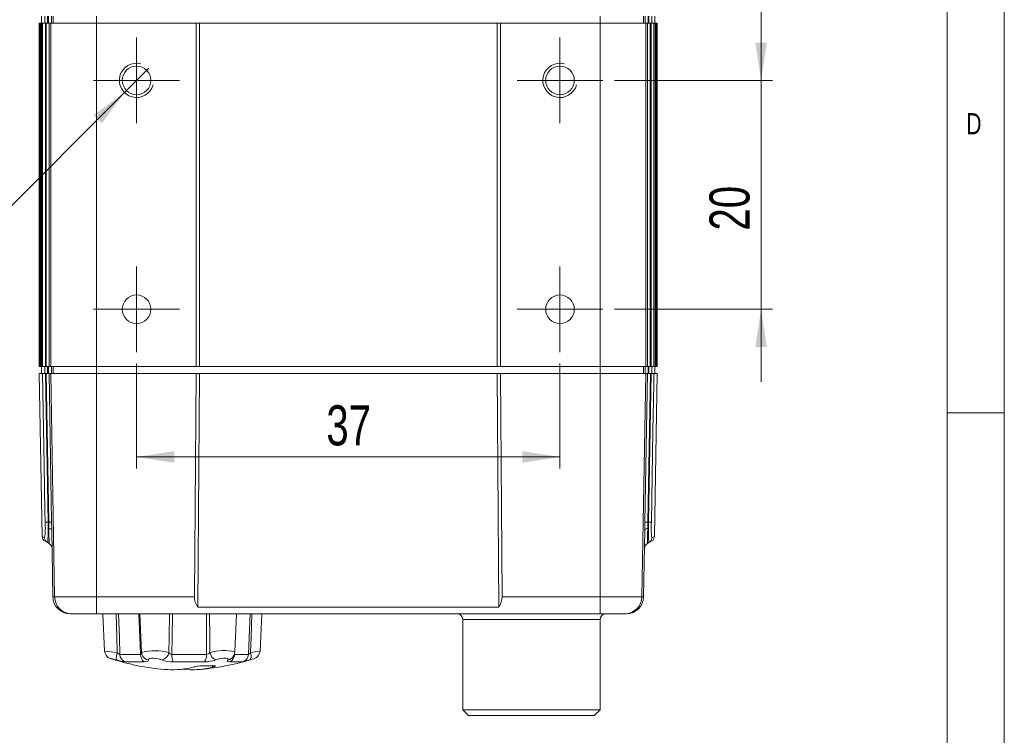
# Model space of a CAD drawing. Header units: millimetres. Extents: x 5 to 415, y 5 to 292.
# Tile 30 of 40: x 329 to 415, y 70 to 133. Entities that reach past the tile are written whole.
import ezdxf

# ---------------------------------------------------------------- set-up
doc = ezdxf.new("R2010")
doc.units = ezdxf.units.MM
doc.styles.add('SLDTEXTSTYLE0', font='TXT', dxfattribs={"width": 0.75})
doc.styles.add('SLDTEXTSTYLE2', font='TXT', dxfattribs={"width": 0.666667})
doc.dimstyles.new('SLDDIMSTYLE0', dxfattribs={"dimtxt": 3.5, "dimasz": 3.302, "dimexe": 0, "dimexo": 0.0625, "dimgap": 0.875, "dimtad": 1, "dimrnd": 1e-09, "dimzin": 12, "dimdsep": 46, "dimtxsty": 'SLDTEXTSTYLE0', "dimsah": 1, "dimcen": 0.09, "dimadec": 0, "dimazin": 3, "dimtfac": 1, "dimtdec": 1, "dimtofl": 0, "dimtmove": 0, "dimatfit": 3, "dimfxl": 1, "dimfrac": 2, "dimtolj": 1, "dimtzin": 12, "dimarcsym": 0})
doc.dimstyles.new('SLDDIMSTYLE2', dxfattribs={"dimtxt": 3.5, "dimasz": 3.302, "dimexe": 0, "dimexo": 0.0625, "dimgap": 0.875, "dimtad": 1, "dimrnd": 1e-09, "dimzin": 12, "dimdsep": 46, "dimtxsty": 'SLDTEXTSTYLE0', "dimsah": 1, "dimcen": 0.09, "dimadec": 0, "dimazin": 3, "dimtfac": 1, "dimtdec": 1, "dimtmove": 0, "dimatfit": 0, "dimfxl": 1, "dimfrac": 2, "dimtolj": 1, "dimtzin": 12, "dimarcsym": 0})
doc.dimstyles.new('SLDDIMSTYLE3', dxfattribs={"dimtxt": 3.5, "dimasz": 3.302, "dimexe": 0, "dimexo": 0.0625, "dimgap": 0.875, "dimtad": 0, "dimtih": 1, "dimtoh": 1, "dimrnd": 1e-09, "dimzin": 12, "dimdsep": 46, "dimtxsty": 'SLDTEXTSTYLE0', "dimblk1": 'NONE', "dimsah": 1, "dimcen": 0, "dimadec": 0, "dimazin": 3, "dimtfac": 1, "dimtdec": 1, "dimtmove": 0, "dimatfit": 3, "dimldrblk": 'NONE', "dimfxl": 1, "dimfrac": 2, "dimtolj": 1, "dimtzin": 12, "dimarcsym": 0})

# ---------------------------------------------------------------- blocks, each defined once
blk = doc.blocks.new('*D16')
at = {"color": 7, "linetype": 'Continuous', "lineweight": 0}
for p, q in [((393.749, 127.533), (393.749, 133.883)), ((380.927, 127.533), (394.749, 127.533)), ((393.749, 127.533), (393.749, 107.533)), ((380.927, 107.533), (394.749, 107.533)), ((393.749, 107.533), (393.749, 101.183))]:
    blk.add_line(p, q, dxfattribs=at)
for points in [[(393.749, 127.533), (394.257, 130.835), (393.241, 130.835)], [(393.749, 107.533), (393.241, 104.231), (394.257, 104.231)]]:
    blk.add_solid(points, dxfattribs=at)
at = {"color": 7, "linetype": 'Continuous', "lineweight": 0, "insert": (389.237, 114.408), "char_height": 3.5, "attachment_point": 1, "rotation": 90, "style": 'SLDTEXTSTYLE0'}
blk.add_mtext('20', dxfattribs=at)
blk = doc.blocks.new('*D17')
at = {"color": 7, "linetype": 'Continuous', "lineweight": 0}
for p, q in [((339.177, 102.783), (339.177, 93.631)), ((376.177, 102.783), (376.177, 93.631)), ((376.177, 94.631), (339.177, 94.631))]:
    blk.add_line(p, q, dxfattribs=at)
for points in [[(339.177, 94.631), (342.479, 94.123), (342.479, 95.139)], [(376.177, 94.631), (372.875, 95.139), (372.875, 94.123)]]:
    blk.add_solid(points, dxfattribs=at)
at = {"color": 7, "linetype": 'Continuous', "lineweight": 0, "insert": (355.761, 99.143), "char_height": 3.5, "attachment_point": 1, "style": 'SLDTEXTSTYLE0'}
blk.add_mtext('37', dxfattribs=at)
blk = doc.blocks.new('SW_SYMBOL_HOLE_DEPTH')
at = {"color": 0, "linetype": 'Continuous', "lineweight": 0}
for p, q in [((0, 875), (800, 875)), ((400, 875), (400, 75)), ((100, 555), (400, 75)), ((700, 555), (400, 75))]:
    blk.add_line(p, q, dxfattribs=at)
blk = doc.blocks.new('*D19')
at = {"color": 7, "linetype": 'Continuous', "lineweight": 0}
for p, q in [((340.236, 128.595), (338.117, 126.471)), ((338.117, 126.471), (321.623, 109.932)), ((321.623, 109.932), (282.276, 109.932))]:
    blk.add_line(p, q, dxfattribs=at)
blk.add_solid([(338.117, 126.471), (335.426, 124.492), (336.145, 123.774)], dxfattribs=at)
at = {"color": 7, "linetype": 'Continuous', "lineweight": 0, "xscale": 0.0044707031, "yscale": 0.0044707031, "zscale": 0.0044707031}
blk.add_blockref('SW_SYMBOL_HOLE_DEPTH', (300.671, 121.53), dxfattribs=at)
at = {"color": 7, "linetype": 'Continuous', "lineweight": 0, "char_height": 3.5, "attachment_point": 1}
for s, insert, style in [('3', (291.364, 125.556), 'SLDTEXTSTYLE0'), ('- 5', (295.261, 125.61), 'SLDTEXTSTYLE2'), ('(4x)', (306.985, 125.61), 'SLDTEXTSTYLE0'), ('M', (287.079, 125.556), 'SLDTEXTSTYLE0'), ('mounting holes', (284.261, 120), 'SLDTEXTSTYLE0'), ('for device', (290.709, 114.444), 'SLDTEXTSTYLE0')]:
    blk.add_mtext(s, dxfattribs=dict(at, insert=insert, style=style))
blk = doc.blocks.new('_NONE')
blk = doc.blocks.new('SW_CENTERMARKSYMBOL_5')
at = {"color": 0, "linetype": 'Continuous', "lineweight": 0}
for p, q in [((0, 2.5), (0, 3.75)), ((0, 0), (0, 2.5)), ((-2.5, 0), (-3.75, 0)), ((0, 0), (-2.5, 0)), ((0, 0), (0, -2.5)), ((0, 0), (2.5, 0)), ((2.5, 0), (3.75, 0)), ((0, -2.5), (0, -3.75))]:
    blk.add_line(p, q, dxfattribs=at)
blk = doc.blocks.new('SW_CENTERMARKSYMBOL_6')
at = {"color": 0, "linetype": 'Continuous', "lineweight": 0}
for p, q in [((0, 2.5), (0, 3.75)), ((0, 0), (0, 2.5)), ((-2.5, 0), (-3.75, 0)), ((0, 0), (-2.5, 0)), ((0, 0), (0, -2.5)), ((0, 0), (2.5, 0)), ((2.5, 0), (3.75, 0)), ((0, -2.5), (0, -3.75))]:
    blk.add_line(p, q, dxfattribs=at)
blk = doc.blocks.new('SW_CENTERMARKSYMBOL_7')
at = {"color": 0, "linetype": 'Continuous', "lineweight": 0}
for p, q in [((0, 2.5), (0, 3.75)), ((0, 0), (0, 2.5)), ((-2.5, 0), (-3.75, 0)), ((0, 0), (-2.5, 0)), ((0, 0), (0, -2.5)), ((0, 0), (2.5, 0)), ((2.5, 0), (3.75, 0)), ((0, -2.5), (0, -3.75))]:
    blk.add_line(p, q, dxfattribs=at)
blk = doc.blocks.new('SW_CENTERMARKSYMBOL_8')
at = {"color": 0, "linetype": 'Continuous', "lineweight": 0}
for p, q in [((0, 2.5), (0, 3.75)), ((0, 0), (0, 2.5)), ((-2.5, 0), (-3.75, 0)), ((0, 0), (-2.5, 0)), ((0, 0), (0, -2.5)), ((0, 0), (2.5, 0)), ((2.5, 0), (3.75, 0)), ((0, -2.5), (0, -3.75))]:
    blk.add_line(p, q, dxfattribs=at)

msp = doc.modelspace()

# ---------------------------------------------------------------- linework, layer by layer
at = {"color": 7, "linetype": 'Continuous', "lineweight": 0}
for p, q in [((415, 5), (415, 292)), ((409.996, 287), (409.996, 55)), ((330.686, 102.533), (330.686, 132.533)), ((330.718, 132.533), (330.718, 102.533)), ((330.74, 102.533), (330.74, 132.533)), ((330.804, 132.533), (330.804, 102.533)), ((330.845, 102.533), (330.845, 132.533)), ((330.943, 132.533), (330.943, 102.533)), ((330.965, 102.533), (330.965, 132.533)), ((331.159, 132.533), (331.159, 133.133)), ((331.214, 132.533), (331.214, 102.533)), ((331.286, 102.533), (331.286, 132.533)), ((331.408, 133.133), (331.408, 132.533)), ((331.482, 132.533), (331.482, 133.133)), ((331.535, 132.533), (331.535, 102.533)), ((331.679, 132.533), (331.679, 102.533)), ((331.732, 133.133), (331.732, 132.533)), ((331.879, 133.133), (331.879, 132.533)), ((335.677, 133.133), (335.677, 132.533)), ((335.677, 132.533), (335.677, 102.533)), ((379.677, 133.133), (379.677, 132.533)), ((379.677, 132.533), (379.677, 102.533)), ((383.475, 133.133), (383.475, 132.533)), ((383.621, 132.533), (383.621, 133.133)), ((383.675, 132.533), (383.675, 102.533)), ((383.818, 102.533), (383.818, 132.533)), ((383.871, 133.133), (383.871, 132.533)), ((383.945, 132.533), (383.945, 133.133)), ((384.068, 132.533), (384.068, 102.533)), ((384.139, 102.533), (384.139, 132.533)), ((384.195, 133.133), (384.195, 132.533)), ((384.389, 132.533), (384.389, 102.533)), ((384.41, 102.533), (384.41, 132.533)), ((384.508, 132.533), (384.508, 102.533)), ((384.549, 102.533), (384.549, 132.533)), ((384.613, 132.533), (384.613, 102.533)), ((384.635, 102.533), (384.635, 132.533)), ((384.667, 132.533), (384.667, 102.533)), ((331.159, 101.933), (331.159, 102.533)), ((331.408, 102.533), (331.408, 101.933)), ((331.482, 101.933), (331.482, 102.533)), ((331.732, 102.533), (331.732, 101.933)), ((331.879, 101.933), (331.879, 102.533)), ((335.677, 101.933), (335.677, 102.533)), ((379.677, 101.933), (379.677, 102.533)), ((383.475, 101.933), (383.475, 102.533)), ((383.621, 101.933), (383.621, 102.533)), ((383.871, 102.533), (383.871, 101.933)), ((383.945, 101.933), (383.945, 102.533)), ((384.195, 102.533), (384.195, 101.933)), ((331.214, 101.933), (331.441, 88.928)), ((331.507, 88.929), (331.28, 101.933)), ((331.53, 101.933), (331.757, 88.933)), ((332.019, 82.407), (331.679, 101.933)), ((335.677, 82.407), (335.677, 101.933)), ((379.677, 82.407), (379.677, 101.933)), ((383.334, 82.407), (383.674, 101.933)), ((383.597, 88.933), (383.824, 101.933)), ((384.073, 101.933), (383.846, 88.929)), ((383.912, 88.928), (384.139, 101.933)), ((410, 98.5), (415, 98.5)), ((331.441, 88.928), (331.507, 88.929)), ((331.757, 88.933), (331.765, 88.29)), ((383.912, 88.928), (383.846, 88.929)), ((331.765, 88.29), (331.765, 88.265)), ((383.588, 88.265), (383.588, 88.29)), ((330.939, 87.69), (331.146, 87.576)), ((384.208, 87.576), (384.417, 87.691)), ((331.867, 82.407), (332.019, 82.407)), ((332.019, 82.407), (335.677, 82.407)), ((335.677, 82.407), (344.235, 82.407)), ((335.677, 82.407), (335.677, 80.933)), ((371.118, 82.407), (379.677, 82.407)), ((379.677, 82.407), (383.334, 82.407)), ((379.677, 82.407), (379.677, 80.933)), ((383.334, 82.407), (383.486, 82.407)), ((379.677, 80.433), (367.677, 80.433)), ((337.722, 77.38), (339.525, 77.38)), ((339.845, 76.736), (338.201, 76.736)), ((342.268, 77.38), (345.303, 77.38)), ((345.116, 76.736), (342.348, 76.736)), ((348.448, 76.736), (347.324, 76.736)), ((347.725, 77.425), (347.723, 77.38)), ((347.723, 77.38), (348.955, 77.38)), ((344.202, 76.291), (344.27, 76.31)), ((345.789, 76.392), (345.821, 76.398))]:
    msp.add_line(p, q, dxfattribs=at)
at = {"color": 7, "linetype": 'Continuous', "lineweight": 15}
for p, q in [((330.679, 132.533), (330.679, 102.533)), ((330.679, 132.533), (330.686, 132.533)), ((330.686, 132.533), (330.719, 132.533)), ((330.718, 132.533), (330.718, 102.533)), ((330.718, 132.533), (330.74, 132.533)), ((330.718, 132.533), (330.718, 132.533)), ((330.74, 132.533), (330.804, 132.533)), ((330.804, 132.533), (330.804, 102.533)), ((330.804, 132.533), (330.845, 132.533)), ((330.804, 132.533), (330.804, 132.533)), ((330.845, 132.533), (330.942, 132.533)), ((330.877, 133.133), (330.877, 132.533)), ((330.942, 132.533), (330.942, 102.533)), ((330.942, 132.533), (330.943, 132.533)), ((330.943, 132.533), (330.965, 132.533)), ((330.965, 132.533), (331.214, 132.533)), ((331.286, 132.533), (331.214, 132.533)), ((331.286, 132.533), (331.535, 132.533)), ((331.679, 132.533), (331.535, 132.533)), ((335.677, 132.533), (331.679, 132.533)), ((335.677, 132.533), (344.377, 132.533)), ((344.377, 132.533), (344.377, 102.533)), ((344.577, 132.533), (344.377, 132.533)), ((344.577, 132.533), (370.777, 132.533)), ((344.677, 132.533), (344.677, 102.533)), ((370.677, 132.533), (370.677, 102.533)), ((370.777, 132.533), (370.977, 132.533)), ((370.977, 132.533), (370.977, 102.533)), ((370.977, 132.533), (379.677, 132.533)), ((379.677, 132.533), (383.675, 132.533)), ((383.675, 132.533), (383.818, 132.533)), ((383.818, 132.533), (384.068, 132.533)), ((384.068, 132.533), (384.139, 132.533)), ((384.139, 132.533), (384.389, 132.533)), ((384.41, 132.533), (384.389, 132.533)), ((384.41, 132.533), (384.411, 132.533)), ((384.411, 102.533), (384.411, 132.533)), ((384.411, 132.533), (384.508, 132.533)), ((384.477, 132.533), (384.477, 133.133)), ((384.549, 132.533), (384.508, 132.533)), ((384.549, 102.533), (384.549, 132.533)), ((384.549, 132.533), (384.549, 132.533)), ((384.549, 132.533), (384.613, 132.533)), ((384.635, 132.533), (384.613, 132.533)), ((384.634, 132.533), (384.667, 132.533)), ((384.635, 132.533), (384.636, 132.533)), ((384.636, 102.533), (384.636, 132.533)), ((384.674, 132.533), (384.667, 132.533)), ((384.674, 102.533), (384.674, 132.533)), ((330.679, 102.533), (330.686, 102.533)), ((330.719, 102.533), (330.686, 102.533)), ((330.718, 102.533), (330.74, 102.533)), ((330.718, 102.533), (330.718, 102.533)), ((330.804, 102.533), (330.74, 102.533)), ((330.804, 102.533), (330.845, 102.533)), ((330.804, 102.533), (330.804, 102.533)), ((330.942, 102.533), (330.845, 102.533)), ((330.877, 102.533), (330.877, 101.933)), ((330.943, 102.533), (330.942, 102.533)), ((330.943, 102.533), (330.965, 102.533)), ((331.214, 102.533), (330.965, 102.533)), ((331.286, 102.533), (331.214, 102.533)), ((331.535, 102.533), (331.286, 102.533)), ((331.679, 102.533), (331.535, 102.533)), ((335.677, 102.533), (331.679, 102.533)), ((335.677, 102.533), (344.377, 102.533)), ((344.577, 102.533), (344.377, 102.533)), ((370.777, 102.533), (344.577, 102.533)), ((370.777, 102.533), (370.977, 102.533)), ((370.977, 102.533), (379.677, 102.533)), ((379.677, 102.533), (383.675, 102.533)), ((383.675, 102.533), (383.818, 102.533)), ((384.068, 102.533), (383.818, 102.533)), ((384.068, 102.533), (384.139, 102.533)), ((384.389, 102.533), (384.139, 102.533)), ((384.41, 102.533), (384.389, 102.533)), ((384.411, 102.533), (384.41, 102.533)), ((384.508, 102.533), (384.411, 102.533)), ((384.477, 101.933), (384.477, 102.533)), ((384.549, 102.533), (384.508, 102.533)), ((384.549, 102.533), (384.549, 102.533)), ((384.613, 102.533), (384.549, 102.533)), ((384.635, 102.533), (384.613, 102.533)), ((384.667, 102.533), (384.634, 102.533)), ((384.636, 102.533), (384.635, 102.533)), ((384.674, 102.533), (384.667, 102.533)), ((330.677, 101.933), (330.925, 87.69)), ((330.965, 101.933), (330.677, 101.933)), ((330.965, 101.933), (331.214, 101.933)), ((331.214, 101.933), (331.159, 101.933)), ((331.214, 101.933), (331.28, 101.933)), ((331.28, 101.933), (331.53, 101.933)), ((331.679, 101.933), (331.53, 101.933)), ((335.677, 101.933), (331.679, 101.933)), ((344.377, 101.933), (335.677, 101.933)), ((344.235, 82.407), (344.377, 101.933)), ((344.577, 101.933), (344.377, 101.933)), ((344.529, 81.512), (344.677, 101.933)), ((370.777, 101.933), (344.577, 101.933)), ((370.824, 81.512), (370.677, 101.933)), ((370.977, 101.933), (370.777, 101.933)), ((379.677, 101.933), (370.977, 101.933)), ((371.118, 82.407), (370.977, 101.933)), ((383.674, 101.933), (379.677, 101.933)), ((383.824, 101.933), (383.674, 101.933)), ((383.824, 101.933), (384.073, 101.933)), ((384.139, 101.933), (384.073, 101.933)), ((384.195, 101.933), (384.139, 101.933)), ((384.139, 101.933), (384.389, 101.933)), ((384.677, 101.933), (384.389, 101.933)), ((384.428, 87.691), (384.677, 101.933)), ((331.867, 82.407), (331.766, 88.237)), ((383.486, 82.407), (383.588, 88.237)), ((331.403, 87.147), (331.183, 87.269)), ((331.403, 87.147), (331.536, 87.073)), ((383.951, 87.147), (383.817, 87.073)), ((384.171, 87.269), (383.951, 87.147)), ((333.518, 80.933), (333.367, 80.933)), ((335.677, 80.933), (333.518, 80.933)), ((379.677, 80.933), (335.677, 80.933)), ((336.239, 80.933), (336.381, 77.676)), ((339.469, 80.933), (339.616, 77.56)), ((344.529, 81.512), (370.824, 81.512)), ((347.761, 77.597), (347.907, 80.933)), ((349.972, 77.676), (350.114, 80.933)), ((381.835, 80.933), (379.677, 80.933)), ((381.986, 80.933), (381.835, 80.933)), ((367.677, 80.433), (367.677, 72.533)), ((379.677, 72.533), (379.677, 80.433)), ((344.264, 76.301), (344.334, 76.317)), ((367.677, 72.533), (368.177, 72.033)), ((367.677, 72.533), (379.677, 72.533)), ((379.177, 72.033), (379.677, 72.533)), ((379.177, 72.033), (368.177, 72.033))]:
    msp.add_line(p, q, dxfattribs=at)
at = {"color": 7, "linetype": 'Continuous', "lineweight": 0, "flags": 128}
for points in [[(331.192, 88.923), (331.175, 89.923), (331.105, 93.923), (330.965, 101.933)], [(384.389, 101.933), (384.371, 100.933), (384.301, 96.934), (384.161, 88.923)], [(331.192, 88.923), (331.199, 88.923), (331.214, 88.924), (331.236, 88.924), (331.265, 88.925), (331.301, 88.925), (331.343, 88.926), (331.39, 88.927), (331.441, 88.928)], [(331.441, 88.928), (331.441, 88.928), (331.447, 88.345), (331.445, 87.825), (331.435, 87.427), (331.418, 87.195), (331.403, 87.147), (331.403, 87.147)], [(331.507, 88.929), (331.608, 88.931), (331.686, 88.932), (331.737, 88.933), (331.757, 88.933)], [(331.513, 88.385), (331.513, 88.407), (331.507, 88.929), (331.507, 88.929)], [(383.588, 88.29), (383.589, 88.311), (383.597, 88.933)], [(383.846, 88.929), (383.746, 88.931), (383.667, 88.932), (383.617, 88.933), (383.597, 88.933)], [(383.846, 88.929), (383.846, 88.929), (383.84, 88.385)], [(383.951, 87.147), (383.951, 87.147), (383.931, 87.236), (383.915, 87.515), (383.907, 87.953), (383.907, 88.497), (383.912, 88.928), (383.912, 88.928)], [(383.912, 88.928), (383.964, 88.927), (384.011, 88.926), (384.052, 88.925), (384.088, 88.925), (384.117, 88.924), (384.139, 88.924), (384.154, 88.923), (384.161, 88.923)], [(331.536, 87.073), (331.536, 87.073), (331.535, 87.131), (331.531, 87.384), (331.523, 87.812), (331.513, 88.366), (331.513, 88.385)], [(383.84, 88.385), (383.833, 87.946), (383.824, 87.481), (383.819, 87.178), (383.817, 87.073), (383.817, 87.073)], [(337.492, 77.54), (337.454, 78.901), (337.397, 80.933)], [(337.607, 80.933), (337.673, 78.901), (337.722, 77.38)], [(339.525, 77.38), (339.456, 78.901), (339.365, 80.933)], [(341.997, 77.54), (342.024, 78.901), (342.063, 80.933)], [(342.324, 80.933), (342.292, 78.901), (342.268, 77.38)], [(345.303, 77.38), (345.294, 78.901), (345.284, 80.933)], [(345.559, 80.933), (345.578, 78.901), (345.592, 77.54)], [(348.955, 77.38), (349.015, 78.901), (349.095, 80.933)], [(349.262, 80.933), (349.189, 78.901), (349.141, 77.54)], [(339.525, 77.38), (339.574, 77.386), (339.588, 77.393), (339.624, 77.439), (339.624, 77.441), (339.629, 77.506)], [(349.141, 77.54), (349.165, 77.422), (349.181, 77.309), (349.187, 77.204), (349.183, 77.11), (349.169, 77.031), (349.146, 76.969), (349.114, 76.925), (349.075, 76.901)], [(349.141, 77.54), (349.529, 77.599), (349.815, 77.646), (349.958, 77.674), (349.954, 77.676)], [(337.418, 76.901), (337.261, 76.947), (337.077, 76.997), (336.944, 77.031), (336.871, 77.046), (336.867, 77.04), (336.939, 77.012), (337.075, 76.966)], [(340.218, 76.901), (340.225, 76.881), (340.195, 76.803), (340.065, 76.753), (339.845, 76.736)], [(341.403, 76.901), (341.283, 76.947), (341.087, 76.997), (340.874, 77.031), (340.661, 77.046), (340.466, 77.04), (340.313, 77.012), (340.226, 76.963), (340.218, 76.901)], [(347.161, 76.901), (347.199, 76.947), (347.186, 76.997), (347.106, 77.031), (346.966, 77.046), (346.776, 77.04), (346.551, 77.012), (346.32, 76.963), (346.116, 76.901)], [(347.324, 76.736), (347.152, 76.756), (347.098, 76.814), (347.161, 76.901)], [(344.27, 76.31), (344.318, 76.313), (344.335, 76.317)], [(345.081, 76.392), (345.083, 76.392), (345.121, 76.398)], [(345.955, 76.31), (346.024, 76.333), (346.07, 76.362), (346.048, 76.384), (345.962, 76.397), (345.821, 76.398)]]:
    msp.add_lwpolyline(points, dxfattribs=at)
at = {"color": 7, "linetype": 'Continuous', "lineweight": 15, "flags": 128}
for points in [[(337.075, 76.966), (337.083, 76.963), (337.279, 76.901)], [(349.281, 76.967), (349.27, 76.963), (349.075, 76.901)], [(345.084, 76.392), (345.595, 76.388), (345.789, 76.392)]]:
    msp.add_lwpolyline(points, dxfattribs=at)
at = {"color": 7, "linetype": 'Continuous', "lineweight": 15}
for centre in [(339.177, 127.533), (376.177, 127.533), (339.177, 107.533), (376.177, 107.533)]:
    msp.add_circle(centre, 1.25, dxfattribs=at)
at = {"color": 7, "linetype": 'Continuous', "lineweight": 0}
for centre, radius, start, end in [((339.177, 127.533), 1.5, 75, 345), ((376.177, 127.533), 1.5, 75, 345), ((324.575, 88.476), 6.632, 352.19458, 3.86487), ((390.481, 88.466), 6.336, 175.86147, 188.07907), ((331.503, 88.04), 0.345, 40.69288, 88.37846), ((383.85, 88.04), 0.345, 91.62154, 139.30712), ((331.645, 87.584), 0.499, 180.90835, 240.98419), ((383.708, 87.584), 0.499, 299.01581, 359.09165), ((333.519, 82.433), 1.5, 180.98419, 269.9849), ((381.834, 82.433), 1.5, 270.0151, 359.01581), ((334.882, 61.104), 16.642, 80.97833, 84.77113), ((338.587, 77.09), 1.184, 157.66193, 189.15704), ((337.816, 77.76), 0.392, 214.27477, 256.16195), ((340.774, 72.988), 4.713, 74.96537, 103.99348), ((341.215, 77.672), 0.793, 283.7275, 350.42916), ((342.263, 77.682), 0.302, 208.13641, 270.93373), ((345.285, 77.753), 0.374, 272.76313, 325.16886), ((346.77, 73.809), 3.913, 75.55089, 107.52684), ((346.403, 77.672), 0.822, 189.2579, 249.56281), ((348.601, 77.98), 0.696, 300.54601, 320.81578), ((338.586, 80.485), 3.769, 251.96101, 264.1383), ((338.414, 77.394), 0.692, 181.14973, 252.06096), ((340.236, 77.332), 0.713, 176.12912, 236.75499), ((340.283, 77.558), 0.66, 205.79041, 264.37294), ((342.295, 79.216), 2.48, 248.91117, 271.21261), ((344.141, 77.285), 1.875, 177.08471, 197.02015), ((344.378, 77.299), 0.928, 322.67, 5.03212), ((345.127, 79.771), 3.035, 269.79377, 289.01391), ((347.097, 77.481), 0.583, 276.31101, 309.55498), ((347.036, 77.36), 0.687, 294.77279, 1.70418), ((348.257, 77.408), 0.698, 285.86834, 357.73464), ((347.414, 81.919), 5.285, 281.28, 288.31233), ((345.032, 73.09), 3.309, 88.4518, 103.31355), ((345.471, 89.215), 12.822, 268.43641, 271.56359), ((345.95, 76.556), 0.246, 222.0266, 271.2345)]:
    msp.add_arc(centre, radius, start, end, dxfattribs=at)
at = {"color": 7, "linetype": 'Continuous', "lineweight": 15}
for centre, radius, start, end in [((331.073, 88.233), 0.692, 0.30952, 2.67641), ((384.082, 88.238), 0.494, 176.84839, 180.16568), ((331.425, 87.706), 0.5, 181.96391, 241), ((331.294, 86.636), 0.5, 1, 61), ((384.06, 86.636), 0.5, 119, 179), ((383.928, 87.706), 0.5, 299, 358.16404), ((333.367, 82.433), 1.5, 181, 270), ((381.986, 82.433), 1.5, 270, 359), ((367.177, 80.433), 0.5, 0, 90), ((380.177, 80.433), 0.5, 90, 180), ((337.192, 77.768), 0.81, 186.57552, 261.70382), ((340.083, 77.521), 0.463, 174.92341, 212.45104), ((347.082, 77.582), 0.672, 305.05428, 1.31823), ((349.166, 77.764), 0.805, 278.21825, 353.68328), ((343.177, 96.012), 20, 252.96994, 266.27501), ((343.177, 96.012), 20, 273.72499, 287.21248), ((342.327, 83.16), 7.12, 266.38052, 285.26659), ((344.022, 83.088), 7.048, 263.10806, 285.91358), ((344.977, 73.668), 2.725, 87.81491, 103.6321), ((345.84, 75.507), 0.886, 84.31186, 93.2775)]:
    msp.add_arc(centre, radius, start, end, dxfattribs=at)
for centre, major_axis, start_param, end_param in [((345.736, 82.433), (1.08, 1.067), 2.367477, 3.010927), ((369.617, 82.433), (1.08, -1.067), 0.130666, 0.774116)]:
    msp.add_ellipse(centre, major_axis=major_axis, ratio=0.975618, start_param=start_param, end_param=end_param, dxfattribs=at)

# ---------------------------------------------------------------- block references
at = {"color": 7, "linetype": 'Continuous', "lineweight": 0}
for name, p in [('SW_CENTERMARKSYMBOL_5', (339.177, 127.533)), ('SW_CENTERMARKSYMBOL_8', (376.177, 127.533)), ('SW_CENTERMARKSYMBOL_6', (339.177, 107.533)), ('SW_CENTERMARKSYMBOL_7', (376.177, 107.533))]:
    msp.add_blockref(name, p, dxfattribs=at)

# ---------------------------------------------------------------- texts
at = {"color": 7, "linetype": 'Continuous', "lineweight": 0, "insert": (411.667, 124.668), "char_height": 1.852, "attachment_point": 1, "style": 'SLDTEXTSTYLE0'}
msp.add_mtext('D', dxfattribs=at)

# ---------------------------------------------------------------- dimensions: what is measured, and where the dimension line sits
at = {"color": 7, "linetype": 'Continuous', "lineweight": 0}
dim = msp.add_linear_dim(base=(393.749, 107.533), p1=(379.927, 127.533), p2=(379.927, 107.533), angle=90, dimstyle='SLDDIMSTYLE2', dxfattribs=at)
dim.commit()
dim.dimension.update_dxf_attribs({"geometry": '*D16', "text_midpoint": (393.749, 116.993), "dimtype": 160})
dim = msp.add_diameter_dim_2p(p1=(340.236, 128.595), p2=(338.117, 126.471), text='M<> - 5{\\fGDT;x} (4x)\\Pmounting holes\\P for device', dimstyle='SLDDIMSTYLE3', override={"dimpost": '<>'}, dxfattribs=at)
dim.commit()
dim.dimension.update_dxf_attribs({"geometry": '*D19', "text_midpoint": (301.156, 118.266), "dimtype": 163})
dim = msp.add_linear_dim(base=(339.177, 94.631), p1=(376.177, 103.783), p2=(339.177, 103.783), dimstyle='SLDDIMSTYLE0', dxfattribs=at)
dim.commit()
dim.dimension.update_dxf_attribs({"geometry": '*D17', "text_midpoint": (358.346, 94.631), "dimtype": 160})

doc.saveas('drawing.dxf')
